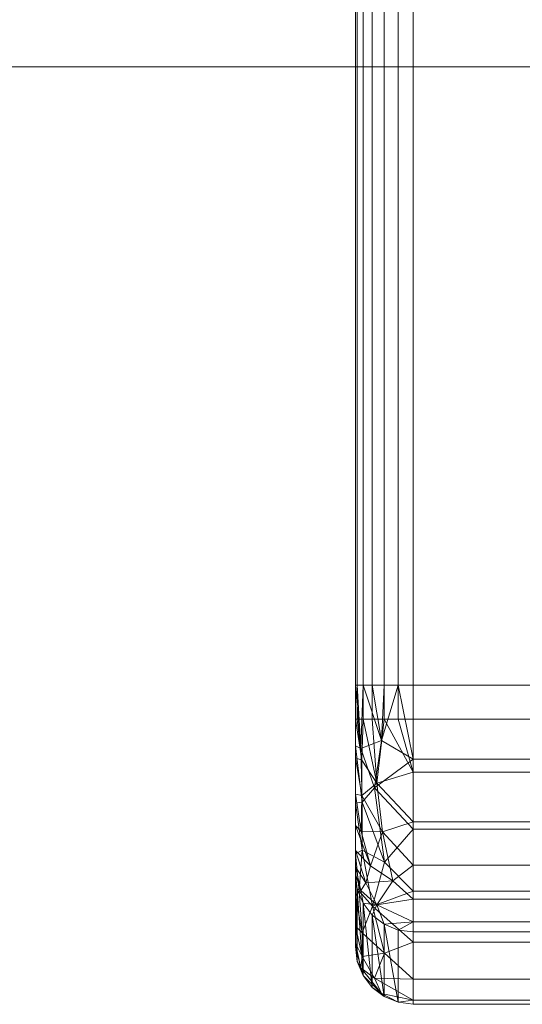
# Model space of a CAD drawing. Header units: inches. Extents: x 15 to 638, y -384 to 556.
# Tile 128 of 256: x 625.81 to 628.17, y -3.23 to 1.39. Entities that reach past the tile are written whole.
import ezdxf

# ---------------------------------------------------------------- set-up
doc = ezdxf.new("R2010")
doc.units = ezdxf.units.IN
doc.header["$MEASUREMENT"] = 0
doc.layers.add('M-EQPM', color=90, linetype='Continuous', lineweight=9)

# ---------------------------------------------------------------- blocks, each defined once
blk = doc.blocks.new('Gas Meter - Default 1-3381441-_3D_')
at = {"layer": 'M-EQPM'}
blk.add_line((0, 0), (0, 6), dxfattribs=at)
mesh = blk.add_polyface(dxfattribs=at)
corners = [(3.0615, 3.663, 7.8785), (3.0615, 4.8437, 7.8785), (-3.0615, 4.8437, 7.8785), (-3.0615, 3.663, 7.8785)]
mesh.append_faces([[corners[k] for k in face] for face in [(0, 1, 2, 3)]])
mesh = blk.add_polyface(dxfattribs=at)
corners = [(-2.9018, 3.663), (-2.9018, 4.8437), (2.9018, 4.8437), (2.9018, 3.663)]
mesh.append_faces([[corners[k] for k in face] for face in [(0, 1, 2, 3)]])
mesh = blk.add_polyface(dxfattribs=at)
corners = [(4.3988, 3.663, 1.595), (4.3801, 3.663, 1.2461), (4.2813, 3.663, 0.911), (4.1076, 3.663, 0.6078), (3.8685, 3.663, 0.3531), (3.577, 3.663, 0.1606), (3.2488, 3.663, 0.0407), (2.9018, 3.663), (2.9018, 4.8437), (3.2488, 4.8437, 0.0407), (3.577, 4.8437, 0.1606), (3.8685, 4.8437, 0.3531), (4.1076, 4.8437, 0.6078), (4.2813, 4.8437, 0.911), (4.3801, 4.8437, 1.2461), (4.3988, 4.8437, 1.595)]
mesh.append_faces([[corners[k] for k in face] for face in [(0, 1, 14, 15)]], dxfattribs={"vtx1": -1})
mesh.append_faces([[corners[k] for k in face] for face in [(1, 2, 13, 14), (2, 3, 12, 13), (11, 12, 3, 4), (4, 5, 10, 11), (5, 6, 9, 10)]], dxfattribs={"vtx1": -1, "vtx3": -1})
mesh.append_faces([[corners[k] for k in face] for face in [(6, 7, 8, 9)]], dxfattribs={"vtx3": -1})
mesh = blk.add_polyface(dxfattribs=at)
corners = [(3.0615, 3.663, 7.8785), (3.3101, 3.663, 7.8471), (3.543, 3.663, 7.7549), (3.7458, 3.663, 7.6076), (3.9056, 3.663, 7.4146), (4.0124, 3.663, 7.1879), (4.0594, 3.663, 6.9418), (4.0594, 4.8437, 6.9418), (4.0124, 4.8437, 7.1879), (3.9056, 4.8437, 7.4146), (3.7458, 4.8437, 7.6076), (3.543, 4.8437, 7.7549), (3.3101, 4.8437, 7.8471), (3.0615, 4.8437, 7.8785)]
mesh.append_faces([[corners[k] for k in face] for face in [(4, 9, 10, 3), (9, 4, 5, 8)]], dxfattribs={"vtx0": -1, "vtx2": -1})
mesh.append_faces([[corners[k] for k in face] for face in [(0, 1, 12, 13)]], dxfattribs={"vtx1": -1})
mesh.append_faces([[corners[k] for k in face] for face in [(1, 2, 11, 12), (10, 11, 2, 3)]], dxfattribs={"vtx1": -1, "vtx3": -1})
mesh.append_faces([[corners[k] for k in face] for face in [(6, 7, 8, 5)]], dxfattribs={"vtx2": -1})
mesh = blk.add_polyface(dxfattribs=at)
corners = [(4.3988, 3.663, 1.595), (4.3988, 4.8437, 1.595), (4.0594, 4.8437, 6.9418), (4.0594, 3.663, 6.9418)]
mesh.append_faces([[corners[k] for k in face] for face in [(0, 1, 2, 3)]])
mesh = blk.add_polyface(dxfattribs=at)
corners = [(-3.0615, 3.663, 7.8785), (-3.0615, 3.5928, 7.8692), (-3.0615, 3.5273, 7.8421), (-3.0615, 3.4711, 7.799), (-3.0615, 3.428, 7.7428), (-3.0615, 3.4009, 7.6773), (-3.0615, 3.3916, 7.6071), (3.0615, 3.3916, 7.6071), (3.0615, 3.4009, 7.6773), (3.0615, 3.428, 7.7428), (3.0615, 3.4711, 7.799), (3.0615, 3.5273, 7.8421), (3.0615, 3.5928, 7.8692), (3.0615, 3.663, 7.8785)]
mesh.append_faces([[corners[k] for k in face] for face in [(1, 12, 13, 0)]], dxfattribs={"vtx0": -1})
mesh.append_faces([[corners[k] for k in face] for face in [(5, 8, 9, 4), (4, 9, 10, 3), (2, 11, 12, 1), (11, 2, 3, 10)]], dxfattribs={"vtx0": -1, "vtx2": -1})
mesh.append_faces([[corners[k] for k in face] for face in [(6, 7, 8, 5)]], dxfattribs={"vtx2": -1})
mesh = blk.add_polyface(dxfattribs=at)
corners = [(-2.9018, 3.3916, 0.2714), (-2.9018, 3.4009, 0.2012), (-2.9018, 3.428, 0.1357), (-2.9018, 3.4711, 0.0795), (-2.9018, 3.5273, 0.0364), (-2.9018, 3.5928, 0.0092), (-2.9018, 3.663), (2.9018, 3.663), (2.9018, 3.5928, 0.0092), (2.9018, 3.5273, 0.0364), (2.9018, 3.4711, 0.0795), (2.9018, 3.428, 0.1357), (2.9018, 3.4009, 0.2012), (2.9018, 3.3916, 0.2714)]
mesh.append_faces([[corners[k] for k in face] for face in [(8, 5, 6, 7)]], dxfattribs={"vtx0": -1})
mesh.append_faces([[corners[k] for k in face] for face in [(12, 1, 2, 11), (11, 2, 3, 10), (9, 4, 5, 8), (4, 9, 10, 3)]], dxfattribs={"vtx0": -1, "vtx2": -1})
mesh.append_faces([[corners[k] for k in face] for face in [(13, 0, 1, 12)]], dxfattribs={"vtx2": -1})
mesh = blk.add_polyface(dxfattribs=at)
corners = [(2.9018, 3.3916, 0.2714), (2.9018, 3.4009, 0.2012), (2.9018, 3.428, 0.1357), (2.9018, 3.4711, 0.0795), (2.9018, 3.5273, 0.0364), (2.9018, 3.5928, 0.0092), (2.9018, 3.663), (3.2488, 3.663, 0.0407), (3.577, 3.663, 0.1606), (3.8685, 3.663, 0.3531), (4.1076, 3.663, 0.6078), (4.2813, 3.663, 0.911), (4.3801, 3.663, 1.2461), (4.3988, 3.663, 1.595), (4.3895, 3.5928, 1.5944), (4.3625, 3.5273, 1.5927), (4.3194, 3.4711, 1.59), (4.2633, 3.428, 1.5864), (4.198, 3.4009, 1.5823), (4.1279, 3.3916, 1.5778), (4.1127, 3.3916, 1.2921), (4.0317, 3.3916, 1.0176), (3.8894, 3.3916, 0.7693), (3.6936, 3.3916, 0.5606), (3.4548, 3.3916, 0.4029), (3.186, 3.3916, 0.3047), (3.3839, 3.4821, 0.1528), (4.2768, 3.4821, 1.1042), (3.9387, 3.4727, 0.5268), (3.1607, 3.5147, 0.0673), (4.348, 3.5147, 1.3323), (4.0638, 3.4241, 0.7984), (3.6756, 3.4241, 0.3848), (4.1589, 3.5289, 0.7486), (3.7313, 3.5289, 0.293), (3.8681, 3.4094, 0.5931), (3.1983, 3.4167, 0.1907), (3.4503, 3.4234, 0.2599), (4.2273, 3.4167, 1.287), (4.1741, 3.4234, 1.0311)]
mesh.append_faces([[corners[k] for k in face] for face in [(14, 12, 13)]], dxfattribs={"vtx0": -1})
mesh.append_faces([[corners[k] for k in face] for face in [(8, 26, 7), (18, 38, 17), (4, 29, 3), (23, 35, 22), (9, 34, 8), (12, 27, 11), (22, 31, 21), (15, 30, 14)]], dxfattribs={"vtx0": -1, "vtx1": -1})
mesh.append_faces([[corners[k] for k in face] for face in [(29, 26, 36), (32, 35, 23), (32, 34, 28), (7, 29, 5), (28, 35, 32), (27, 38, 39), (29, 36, 2), (26, 8, 34), (29, 7, 26), (32, 37, 34), (25, 36, 37), (35, 28, 31), (26, 34, 37), (30, 17, 38), (31, 33, 39), (36, 26, 37), (27, 33, 11), (37, 32, 24), (28, 33, 31), (14, 30, 12), (10, 33, 28), (30, 27, 12), (38, 20, 39), (38, 27, 30), (9, 28, 34), (22, 35, 31), (27, 39, 33), (31, 39, 21)]], dxfattribs={"vtx0": -1, "vtx1": -1, "vtx2": -1})
mesh.append_faces([[corners[k] for k in face] for face in [(36, 0, 1), (37, 24, 25), (29, 4, 5), (28, 9, 10), (29, 2, 3), (33, 10, 11), (39, 20, 21), (30, 15, 16)]], dxfattribs={"vtx0": -1, "vtx2": -1})
mesh.append_faces([[corners[k] for k in face] for face in [(25, 0, 36), (23, 24, 32), (18, 19, 38), (16, 17, 30), (19, 20, 38), (1, 2, 36)]], dxfattribs={"vtx1": -1, "vtx2": -1})
mesh.append_faces([[corners[k] for k in face] for face in [(5, 6, 7)]], dxfattribs={"vtx2": -1})
mesh = blk.add_polyface(dxfattribs=at)
corners = [(3.7886, 3.3916, 6.9246), (3.8587, 3.4009, 6.9291), (3.924, 3.428, 6.9332), (3.9801, 3.4711, 6.9368), (4.0232, 3.5273, 6.9395), (4.0502, 3.5928, 6.9412), (4.0594, 3.663, 6.9418), (4.0124, 3.663, 7.1879), (3.9056, 3.663, 7.4146), (3.7458, 3.663, 7.6076), (3.543, 3.663, 7.7549), (3.3101, 3.663, 7.8471), (3.0615, 3.663, 7.8785), (3.0615, 3.5928, 7.8692), (3.0615, 3.5273, 7.8421), (3.0615, 3.4711, 7.799), (3.0615, 3.428, 7.7428), (3.0615, 3.4009, 7.6773), (3.0615, 3.3916, 7.6071), (3.2426, 3.3916, 7.5842), (3.4123, 3.3916, 7.517), (3.5601, 3.3916, 7.4097), (3.6765, 3.3916, 7.2691), (3.7543, 3.3916, 7.1039), (3.9321, 3.4931, 7.2336), (3.3607, 3.4931, 7.7698), (3.7493, 3.4633, 7.4779), (3.4198, 3.4216, 7.6522), (3.5904, 3.5186, 7.6777), (3.2533, 3.4219, 7.7098), (3.8646, 3.417, 7.1353), (3.829, 3.4406, 7.3172), (3.8201, 3.5672, 7.5028), (3.5874, 3.4197, 7.5448)]
mesh.append_faces([[corners[k] for k in face] for face in [(9, 32, 8), (8, 24, 7), (0, 30, 23), (21, 33, 20), (14, 11, 13), (17, 29, 16), (10, 28, 9)]], dxfattribs={"vtx0": -1, "vtx1": -1})
mesh.append_faces([[corners[k] for k in face] for face in [(27, 33, 28), (29, 27, 25), (33, 27, 20), (24, 4, 7), (10, 25, 28), (24, 32, 31), (31, 26, 22), (24, 31, 30), (28, 25, 27), (26, 33, 21), (8, 32, 24), (16, 29, 25), (23, 30, 31), (24, 30, 2), (26, 31, 32), (11, 14, 25), (9, 28, 32), (27, 29, 19), (26, 28, 33), (26, 32, 28)]], dxfattribs={"vtx0": -1, "vtx1": -1, "vtx2": -1})
mesh.append_faces([[corners[k] for k in face] for face in [(30, 0, 1), (24, 3, 4), (25, 10, 11), (25, 14, 15), (31, 22, 23), (27, 19, 20)]], dxfattribs={"vtx0": -1, "vtx2": -1})
mesh.append_faces([[corners[k] for k in face] for face in [(2, 3, 24), (21, 22, 26), (4, 5, 7), (18, 19, 29), (17, 18, 29), (15, 16, 25), (1, 2, 30)]], dxfattribs={"vtx1": -1, "vtx2": -1})
mesh.append_faces([[corners[k] for k in face] for face in [(5, 6, 7), (11, 12, 13)]], dxfattribs={"vtx2": -1})
mesh = blk.add_polyface(dxfattribs=at)
corners = [(4.1279, 3.3916, 1.5778), (4.198, 3.4009, 1.5823), (4.2633, 3.428, 1.5864), (4.3194, 3.4711, 1.59), (4.3625, 3.5273, 1.5927), (4.3895, 3.5928, 1.5944), (4.3988, 3.663, 1.595), (4.0594, 3.663, 6.9418), (4.0502, 3.5928, 6.9412), (4.0232, 3.5273, 6.9395), (3.9801, 3.4711, 6.9368), (3.924, 3.428, 6.9332), (3.8587, 3.4009, 6.9291), (3.7886, 3.3916, 6.9246)]
mesh.append_faces([[corners[k] for k in face] for face in [(8, 5, 6, 7)]], dxfattribs={"vtx0": -1})
mesh.append_faces([[corners[k] for k in face] for face in [(13, 1, 12), (10, 4, 9), (9, 5, 8), (4, 10, 3)]], dxfattribs={"vtx0": -1, "vtx1": -1})
mesh.append_faces([[corners[k] for k in face] for face in [(12, 1, 2), (11, 2, 3), (2, 11, 12), (3, 10, 11), (9, 4, 5)]], dxfattribs={"vtx0": -1, "vtx2": -1})
mesh.append_faces([[corners[k] for k in face] for face in [(0, 1, 13)]], dxfattribs={"vtx1": -1})
mesh = blk.add_polyface(dxfattribs=at)
corners = [(-3.0615, 3.3916, 7.6071), (-3.2426, 3.3916, 7.5842), (-3.4123, 3.3916, 7.517), (-3.5601, 3.3916, 7.4097), (-3.6765, 3.3916, 7.2691), (-3.7543, 3.3916, 7.1039), (-3.7886, 3.3916, 6.9246), (-4.1279, 3.3916, 1.5778), (-4.1127, 3.3916, 1.2921), (-4.0317, 3.3916, 1.0176), (-3.8894, 3.3916, 0.7693), (-3.6936, 3.3916, 0.5606), (-3.4548, 3.3916, 0.4029), (-3.186, 3.3916, 0.3047), (-2.9018, 3.3916, 0.2714), (2.9018, 3.3916, 0.2714), (3.186, 3.3916, 0.3047), (3.4548, 3.3916, 0.4029), (3.6936, 3.3916, 0.5606), (3.8894, 3.3916, 0.7693), (4.0317, 3.3916, 1.0176), (4.1127, 3.3916, 1.2921), (4.1279, 3.3916, 1.5778), (3.7886, 3.3916, 6.9246), (3.7543, 3.3916, 7.1039), (3.6765, 3.3916, 7.2691), (3.5601, 3.3916, 7.4097), (3.4123, 3.3916, 7.517), (3.2426, 3.3916, 7.5842), (3.0615, 3.3916, 7.6071)]
mesh.append_faces([[corners[k] for k in face] for face in [(26, 24, 25), (3, 0, 1, 2)]], dxfattribs={"vtx0": -1})
mesh.append_faces([[corners[k] for k in face] for face in [(14, 10, 11), (29, 22, 23, 28)]], dxfattribs={"vtx0": -1, "vtx2": -1})
mesh.append_faces([[corners[k] for k in face] for face in [(15, 21, 22, 29), (28, 23, 24, 26)]], dxfattribs={"vtx0": -1, "vtx2": -1, "vtx3": -1})
mesh.append_faces([[corners[k] for k in face] for face in [(0, 5, 6, 7)]], dxfattribs={"vtx0": -1, "vtx3": -1})
mesh.append_faces([[corners[k] for k in face] for face in [(27, 28, 26)]], dxfattribs={"vtx1": -1})
mesh.append_faces([[corners[k] for k in face] for face in [(7, 8, 14, 0)]], dxfattribs={"vtx1": -1, "vtx2": -1, "vtx3": -1})
mesh.append_faces([[corners[k] for k in face] for face in [(14, 15, 29, 0)]], dxfattribs={"vtx1": -1, "vtx3": -1})
mesh.append_faces([[corners[k] for k in face] for face in [(17, 18, 19), (12, 13, 14, 11)]], dxfattribs={"vtx2": -1})
mesh.append_faces([[corners[k] for k in face] for face in [(15, 16, 17, 21), (19, 20, 21, 17), (8, 9, 10, 14), (3, 4, 5, 0)]], dxfattribs={"vtx2": -1, "vtx3": -1})

msp = doc.modelspace()

# ---------------------------------------------------------------- block references
at = {"layer": 'M-EQPM', "rotation": 269.9999999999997}
msp.add_blockref('Gas Meter - Default 1-3381441-_3D_', (623.9921, 1.1656, -8.7252), dxfattribs=at)

doc.saveas('drawing.dxf')
